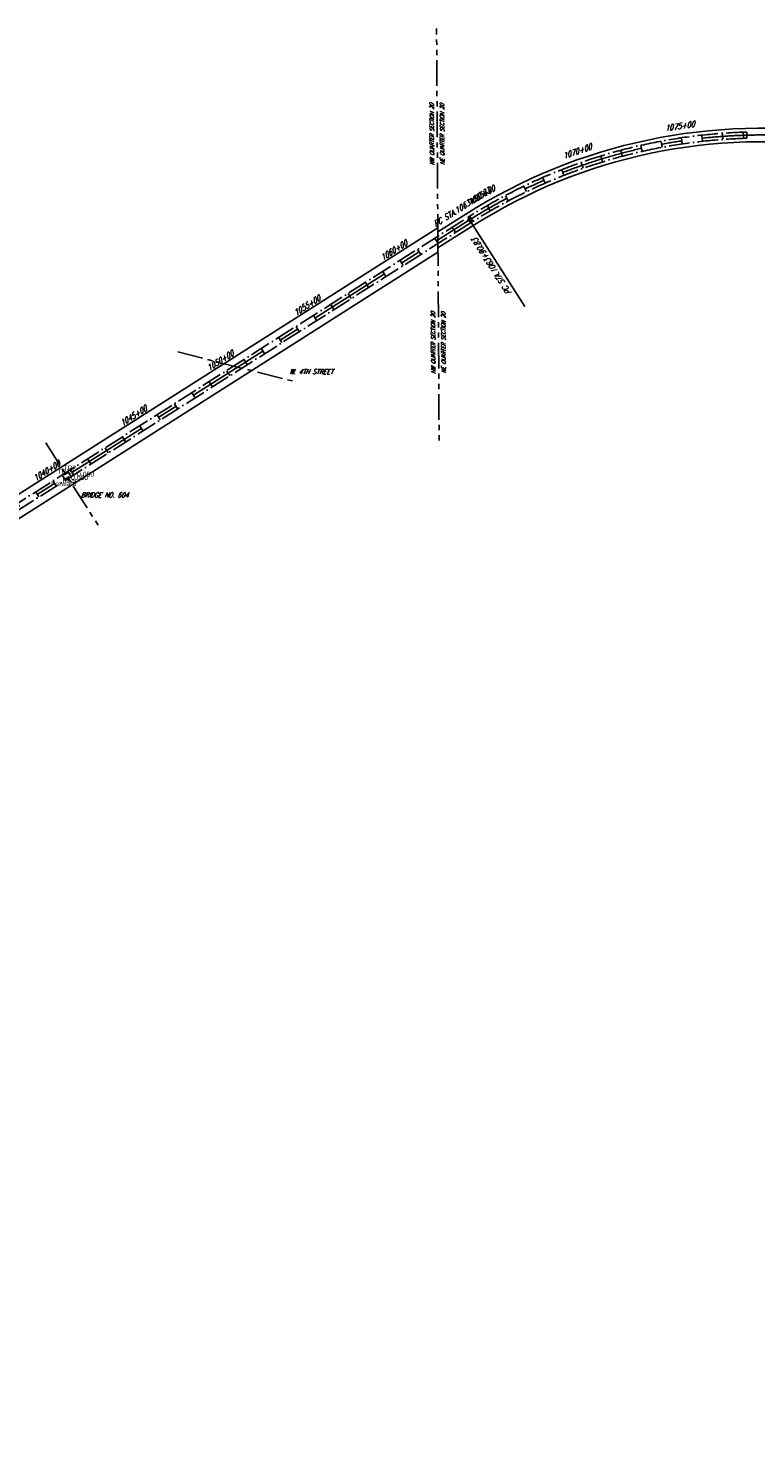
# Model space of a CAD drawing. Extents: x 161904 to 218308, y 394427 to 489441.
# Tile 15 of 19: x 178065 to 181599, y 455447 to 462390. Entities that reach past the tile are written whole.
import ezdxf
from ezdxf.enums import TextEntityAlignment as Align

# ---------------------------------------------------------------- set-up
doc = ezdxf.new("R2010")
doc.units = 0
doc.header["$LTSCALE"] = 200
doc.header["$MEASUREMENT"] = 0
for name, pattern in [('A-PHANTOM2', [1.25, 0.625, -0.125, 0.125, -0.125, 0.125, -0.125]), ('DR_X_EDGE OF WATER', [1.25, 0.625, -0.125, 0.125, -0.125, 0.125, -0.125]), ('GE_X_CENTERLINE 2', [1, 0.625, -0.125, 0.125, -0.125]), ('GE_X_CENTERLINE 4', [3.5, 2, -0.5, 0.5, -0.5]), ('RW_P_Const. Limits 1', [0.7, 0.5, -0.1, 0, -0.1]), ('X_Existing 4', [0.1875, 0.125, -0.0625])]:
    doc.linetypes.add(name, pattern=pattern)
doc.layers.get('0').update_dxf_attribs({"linetype": 'CONTINUOUS'})
for name, color, linetype in [('0_CJS_WORK', 40, 'CONTINUOUS'), ('BR_X_BRIDGE', 210, 'X_Existing 4'), ('DV_X_SECTION_LINE', 2, 'A-PHANTOM2'), ('GE_X_CL_100_SCALE', 2, 'GE_X_CENTERLINE 4'), ('GE_X_CL_ROAD', 2, 'GE_X_CENTERLINE 2'), ('GE_X_TEXT', 2, 'CONTINUOUS'), ('HY_X_WATER_EDGE', 124, 'DR_X_EDGE OF WATER'), ('PNTDESC', 3, 'CONTINUOUS'), ('PNTELEV', 5, 'CONTINUOUS'), ('PNTNO', 7, 'CONTINUOUS'), ('PNTS_Abutment', 1, 'CONTINUOUS'), ('RW_P_CLIMITS', 110, 'RW_P_Const. Limits 1'), ('RW_X_RW', 220, 'RW_X_Ex RW')]:
    doc.layers.add(name, color=color, linetype=linetype)
doc.styles.add('LINETYPE', font='romans.shx', dxfattribs={"width": 0.9})
doc.styles.add('PTXT', font='TXT')
doc.styles.add('romans', font='romans.shx', dxfattribs={"width": 0.75, "oblique": 22.5})
doc.linetypes.add('RW_X_Ex RW', pattern='A,1,-0.25,1,-0.25,1,-0.25,1,-0.25,["Ex. R/W",LINETYPE,S=0.1,R=0,X=-0.195,Y=-0.05],-0.5', length=5.5)

# ---------------------------------------------------------------- blocks, each defined once
blk = doc.blocks.new('SPT4')
at = {"color": 0, "linetype": 'Continuous'}
blk.add_circle((0, 0), 0.5, dxfattribs=at)
blk = doc.blocks.new('SRVPNO1')
at = {"layer": 'PNTDESC', "style": 'PTXT'}
blk.add_attdef('DESC2', text='', height=1, dxfattribs=at).set_placement((0, -1.75), align=Align.CENTER)
at = {"layer": 'PNTELEV', "style": 'PTXT'}
blk.add_attdef('ELEV2', (1.5, -0.5), '', height=1, dxfattribs=at)
at = {"layer": 'PNTNO', "style": 'PTXT'}
blk.add_attdef('PT#', text='', height=1, dxfattribs=at).set_placement((0, 0.75), align=Align.CENTER)

msp = doc.modelspace()

# ---------------------------------------------------------------- linework, layer by layer
at = {"layer": 'BR_X_BRIDGE'}
for p, q in [((178259.6, 460230.9), (178231.3, 460212.9)), ((178231.3, 460212.9), (178242, 460196)), ((178242, 460196), (178270.3, 460214)), ((178270.3, 460214), (178259.6, 460230.9))]:
    msp.add_line(p, q, dxfattribs=at)
at = {"layer": 'DV_X_SECTION_LINE'}
for q in [(180049, 462389.5), (180061.5, 460360.7)]:
    msp.add_line((180055.3, 461360.7), q, dxfattribs=at)
at = {"layer": 'GE_X_CL_100_SCALE', "flags": 128}
msp.add_lwpolyline([(212165.5, 396111.4, 0.202852), (212712.6, 397352.2), (212712.6, 397352.2), (212712.6, 397352.2), (212712.6, 397352.2, 0.108764), (212549, 398152), (212549, 398152, 0.04547), (212420.8, 398381.5), (212420.8, 398381.5, 0.123492), (211779.5, 398949.5), (210022.7, 399862.3), (208345, 400726.6, 0.110524), (205705.7, 401416.1), (202414.2, 401532.7), (201503.4, 401564.9, -0.095566), (199220.1, 402089.8, -0.015383), (199109.2, 402143), (198880.8, 402261.5, -0.005658), (198757.4, 402327.2), (195552.6, 404082.3, 0.031494), (195495.6, 404109, -0.031411), (195418, 404145.3), (194898.3, 404429.7, -0.064889), (193462.7, 405477.1), (191482.5, 407358.6, -0.036524), (190920.2, 407977.2), (190785.1, 408149.4, 0.203646), (189477, 408871), (189405.2, 408878.4, -0.085862), (188721.2, 409070.4), (188036.2, 409397, 0.110077), (187496.9, 409520.8), (187494.8, 409520.8, 0.020424), (186931.3, 409501.4), (186931.3, 409501.4), (185318.3, 409379.7, -0.284033), (182689.2, 410742.4), (181107.5, 413386.4), (180012, 415218.2, 0.102147), (178668.4, 416680.6), (176757.8, 418057.2, -0.048711), (176340.1, 418424.8), (173844.3, 421094.6, -0.063768), (173419.1, 421684.7), (171329.7, 425536.6, -0.308633), (171339.4, 425631.9), (171350.4, 425644.9, 0.308709), (171363, 425768.3), (171063.6, 426319.9, 0.209681), (170993.8, 426374.1, -0.192237), (170927.7, 426421.9), (170568.3, 426989.7, 0.226969), (170487.8, 427040.1), (170486.2, 427040.3, -0.227282), (170405.7, 427090.9), (170405.7, 427090.9), (169978.5, 427767.5, -0.09406), (169700.6, 428472.2), (169586.2, 429073.2, -0.162829), (169599, 429167.5), (169629.4, 429229.2, 0.173462), (169640.9, 429329.6), (169619.6, 429420.9, 0.11918), (169599.5, 429460.8), (169477.2, 429604.9, -0.093546), (169448.3, 429655.6), (169448.3, 429655.6), (169328.2, 430005.5, -0.063178), (169230.7, 430475.1), (169220.9, 430599.7, 0.06482), (169212.9, 430637.6, -0.06482), (169204.9, 430675.5), (169185.6, 430921.1, -0.06482), (169187.6, 430959.8), (169187.6, 430959.8, 0.06482), (169189.6, 430998.4), (169061.3, 432631.3, 0.083668), (168855.9, 433451.4), (168231.5, 434879.2, -0.036508), (168072.7, 435329), (168072.7, 435329, 0.127445), (168029.1, 435405.2), (167803.3, 435636.5), (167803.3, 435636.5, -0.393695), (167801.7, 435704.7), (167801.7, 435704.7), (167940.8, 435861.1, 0.203664), (167967, 435938.9), (167967, 435938.9, -0.082651), (168061.5, 437008.7), (168527.7, 438811.6, -0.091606), (169228.6, 440317.1), (169228.6, 440317.1, 0.104607), (169278.1, 440431), (169298.3, 440529.6, 0.143769), (169288.2, 440648.8), (169239.1, 440775.7, -0.46004), (169310.9, 440909.6), (169549.3, 440961.8, 0.212662), (169810.9, 441154.5), (169810.9, 441154.5, 0.052964), (170027.8, 441651.9), (170027.8, 441651.9), (170255.1, 442373.4, -0.037877), (170511.9, 443014.7), (171840, 445717.7, 0.082591), (171854.2, 445764.9), (171859.2, 445804, -0.229485), (171878.2, 445833.3), (171923.1, 445860.2, 0.230976), (171942.2, 445889.7), (171944.9, 445912.4, -0.084017), (171959.2, 445960.4), (172014.2, 446072.4, 0.115819), (172404.9, 447770.9), (172399, 449064.8, -0.092061), (172408.8, 449118.7, 0.092061), (172418.5, 449172.6), (172416.1, 449707.2, 0.092061), (172405.8, 449761, -0.092061), (172395.6, 449814.8), (172395.1, 449920.8, -0.12717), (172719.2, 451198.5), (173071.8, 451841.7, 0.101362), (173477.6, 453156.2), (173526, 453652, -0.122238), (174263, 455731.3), (174834.7, 456596.5, -0.024427), (175097.5, 456955), (175385.1, 457309.5, 0.080263), (175714.9, 457883.6), (175819, 458159.3, -0.162217), (176674.9, 459211.5), (180209.6, 461458.8, -0.181266), (182026.2, 461841.6), (184003.4, 461540.8)], format="xyb", dxfattribs=at)
at = {"layer": 'GE_X_CL_ROAD'}
msp.add_lwpolyline([(178790.4, 460815.8), (179372.1, 460668.8)], dxfattribs=at)
at = {"layer": 'GE_X_TEXT'}
msp.add_line((180209.6, 461458.8), (180477.8, 461036.8), dxfattribs=at)
for points in [[(181439.1, 461878.9), (181441.1, 461851)], [(181539.5, 461884.2), (181540.5, 461856.2)], [(181041.7, 461820.1), (181047.9, 461792.8)], [(181140.2, 461840.4), (181145.3, 461812.9)], [(181239.3, 461857), (181243.4, 461829.3)], [(181339, 461869.8), (181342.1, 461842)], [(180752, 461737), (180761.2, 461710.6)], [(180847.5, 461768.4), (180855.7, 461741.6)], [(180944.1, 461796.1), (180951.3, 461769)], [(180657.7, 461702.1), (180667.9, 461676)], [(180473.5, 461621.7), (180485.7, 461596.4)], [(180564.9, 461663.6), (180576.1, 461638)], [(180295.9, 461527.6), (180309.9, 461503.3)], [(180383.8, 461576.3), (180396.9, 461551.6)], [(180202.1, 461470.6), (180217.1, 461447)], [(180209.9, 461475.5), (180224.8, 461451.9)], [(180125.4, 461421.9), (180140.4, 461398.2)], [(180041, 461368.2), (180056.1, 461344.6)], [(179872.3, 461260.9), (179887.3, 461237.3)], [(179956.6, 461314.6), (179971.7, 461290.9)], [(179787.9, 461207.3), (179802.9, 461183.6)], [(179703.5, 461153.6), (179718.5, 461130)], [(179534.7, 461046.3), (179549.7, 461022.7)], [(179619.1, 461100), (179634.1, 461076.3)], [(179450.3, 460992.7), (179465.3, 460969)], [(179365.9, 460939), (179381, 460915.4)], [(179281.5, 460885.3), (179296.6, 460861.7)], [(179112.8, 460778), (179127.8, 460754.4)], [(179197.2, 460831.7), (179212.2, 460808.1)], [(179028.4, 460724.4), (179043.4, 460700.8)], [(178944, 460670.7), (178959, 460647.1)], [(178775.2, 460563.4), (178790.2, 460539.8)], [(178859.6, 460617.1), (178874.6, 460593.5)], [(178690.8, 460509.8), (178705.8, 460486.2)], [(178606.4, 460456.1), (178621.5, 460432.5)], [(178437.7, 460348.8), (178452.7, 460325.2)], [(178522, 460402.5), (178537.1, 460378.8)], [(178353.3, 460295.2), (178368.3, 460271.5)], [(178268.9, 460241.5), (178283.9, 460217.9)], [(178184.5, 460187.9), (178199.5, 460164.2)], [(178100.1, 460134.2), (178115.1, 460110.6)]]:
    msp.add_lwpolyline(points, dxfattribs=at)
at = {"layer": 'HY_X_WATER_EDGE', "flags": 128}
msp.add_lwpolyline([(178148.8, 460373.8), (178417.1, 459951.8)], dxfattribs=at)
at = {"layer": 'PNTS_Abutment'}
for p in [(178265.6, 460221.3), (178236.1, 460205.3)]:
    msp.add_point(p, dxfattribs=at)
at = {"layer": 'RW_P_CLIMITS'}
msp.add_lwpolyline([(173628.1, 454327.8, -0.084554), (174250.4, 455739.5), (174822.1, 456604.8, -0.024427), (175085.9, 456964.4), (175373.5, 457318.9, 0.080263), (175700.9, 457888.9), (175805, 458164.6, -0.162217), (176666.9, 459224.2), (180201.5, 461471.4, -0.135658), (181556.7, 461885.7), (181557.5, 461855.7, 0.135658), (180217.6, 461446.1), (176683, 459198.9, 0.162217), (175833.1, 458154), (175728.9, 457878.3, -0.080263), (175396.8, 457300), (175109.2, 456945.5, 0.024427), (174847.2, 456588.2), (174275.5, 455723, 0.084516), (173657.4, 454321.2)], format="xyb", dxfattribs=at)
at = {"layer": 'RW_X_RW', "flags": 128}
for points in [[(180055.1, 461399.7), (180191.9, 461486.6, -0.181266), (182031.1, 461874.2), (184008.4, 461573.4)], [(180055.6, 461321.8), (180227.3, 461430.9, -0.181266), (182021.2, 461808.9), (183998.5, 461508.2)]]:
    msp.add_lwpolyline(points, format="xyb", dxfattribs=at)
for points in [[(177421.5, 459745.5), (180055, 461419.7)], [(177421.7, 459627), (180055.7, 461301.7)]]:
    msp.add_lwpolyline(points, dxfattribs=at)

# ---------------------------------------------------------------- block references
at = {"layer": 'GE_X_TEXT', "xscale": 16, "yscale": 16, "zscale": 16, "rotation": 302.4474852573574}
msp.add_blockref('SPT4', (180209.6, 461458.8), dxfattribs=at)
at = {"layer": 'PNTS_Abutment', "xscale": 24, "yscale": 24, "zscale": 24}
for p, values in [((178236.1, 460205.3), {'PT#': 'TR1', 'ELEV2': '0.000', 'DESC2': 'Forward'}), ((178265.6, 460221.3), {'PT#': 'TR2', 'ELEV2': '0.000', 'DESC2': 'Rear'})]:
    msp.add_blockref('SRVPNO1', p, dxfattribs=at).add_auto_attribs(values)

# ---------------------------------------------------------------- texts
at = {"layer": '0_CJS_WORK', "char_height": 20, "attachment_point": 5, "rotation": 90.35332, "line_spacing_factor": 1.5, "style": 'romans'}
for insert in [(180052.1, 461875.1), (180058.4, 460860.7)]:
    msp.add_mtext_dynamic_manual_height_columns('NW QUARTER SECTION 20\\PNE QUARTER SECTION 20', width=364.861, gutter_width=60, heights=[0], dxfattribs=dict(at, insert=insert))
at = {"layer": '0_CJS_WORK', "char_height": 24, "attachment_point": 1, "style": 'romans'}
for s, insert in [('W. 4TH STREET', (179333.1, 460732)), ('BRIDGE NO. 604', (178319.6, 460132))]:
    msp.add_mtext_dynamic_manual_height_columns(s, width=353.085, gutter_width=120, heights=[0], dxfattribs=dict(at, insert=insert))
at = {"layer": 'GE_X_TEXT', "style": 'romans', "oblique": 22.5, "width": 0.75}
for s, rotation, p in [('1075+00', 8.41674, (181234.1, 461892.6)), ('1070+00', 19.24942, (180740.1, 461771)), ('PC STA.1063+90.83', 32.44741, (180182.8, 461501)), ('1065+00', 30.0821, (180277.8, 461558.7)), ('1060+00', 32.44749, (179852.9, 461291.3)), ('PC STA.1063+90.83', 122.44749, (180337, 461243.5)), ('1055+00', 32.44749, (179431, 461023)), ('1050+00', 32.44749, (179009.1, 460754.8)), ('1045+00', 32.44749, (178587.1, 460486.5)), ('1040+00', 32.44749, (178165.2, 460218.2))]:
    msp.add_text(s, height=28, rotation=rotation, dxfattribs=at).set_placement(p, align=Align.BOTTOM_CENTER)

doc.saveas('drawing.dxf')
